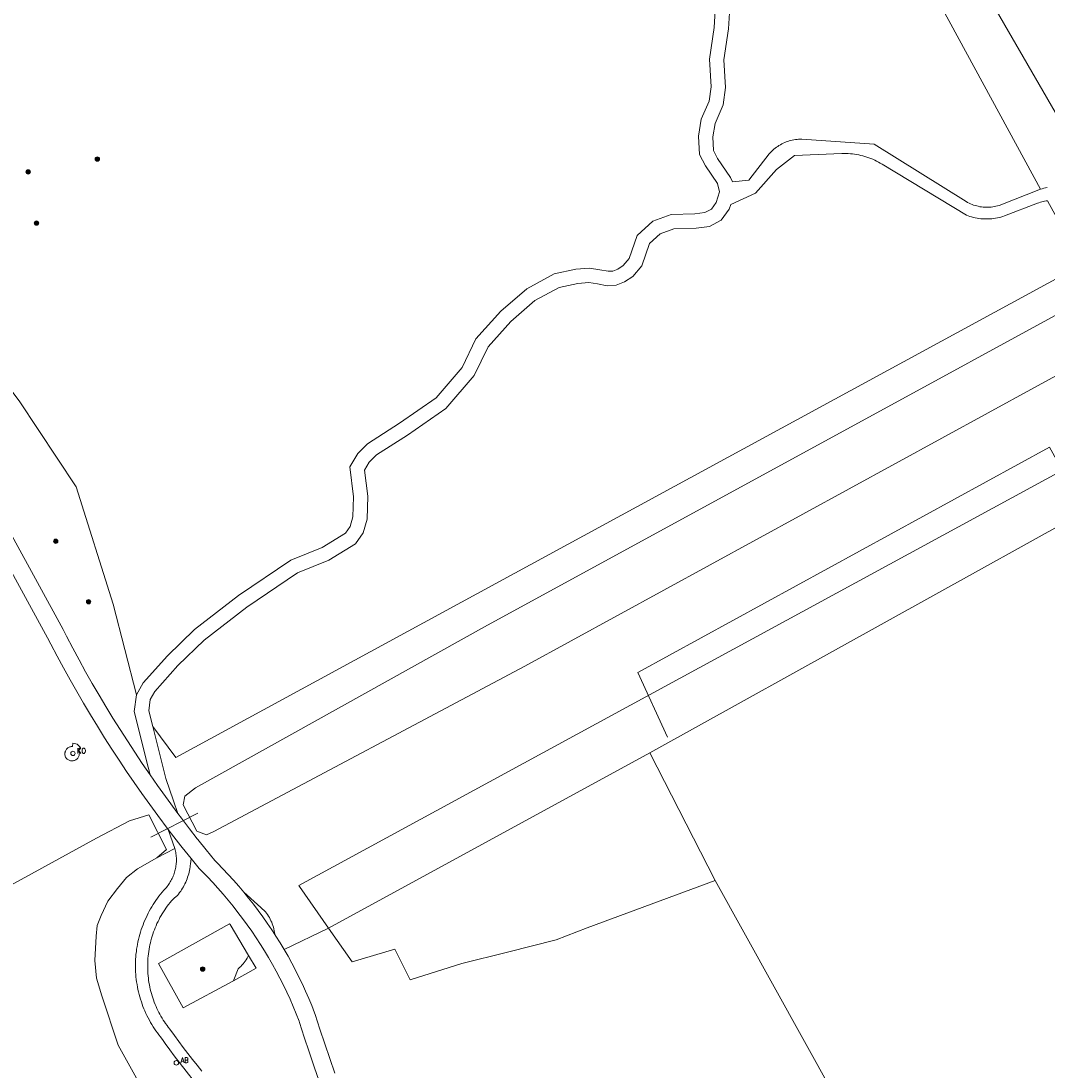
# Model space of a CAD drawing. Header units: metres. Extents: x 138165 to 154469, y 480134 to 494189.
# Tile 129 of 256: x 147314 to 147430, y 483485 to 483604. Entities that reach past the tile are written whole.
import ezdxf

# ---------------------------------------------------------------- set-up
doc = ezdxf.new("R2010")
doc.units = ezdxf.units.M
doc.header["$LTSCALE"] = 0.001
doc.header["$MEASUREMENT"] = 0
for name, color, linetype, lineweight in [('TOP-L-duiker', 7, 'Continuous', 0), ('TOP-L-terrein schutting raster hek leuning', 7, 'Continuous', 0), ('TOP-L-topo objecten punt', 7, 'Continuous', 0), ('TOP-L-topo objecten vlak', 7, 'Continuous', 0)]:
    doc.layers.add(name, color=color, linetype=linetype, lineweight=lineweight)
doc.styles.add('Style-STANDARD', font='STANDARD.shx')

# ---------------------------------------------------------------- blocks, each defined once
blk = doc.blocks.new('24')
at = {"layer": 'TOP-L-topo objecten punt', "color": 7, "linetype": 'Continuous', "lineweight": 0}
for radius in [0.025, 0.0182, 0.0115, 0.005]:
    blk.add_circle((0, 0), radius, dxfattribs=at)
blk = doc.blocks.new('31')
at = {"layer": 'TOP-L-topo objecten punt', "color": 7, "linetype": 'Continuous', "lineweight": 0}
blk.add_circle((0, 0), 0.025, dxfattribs=at)
at = {"layer": 'TOP-L-topo objecten punt', "color": 7, "linetype": 'Continuous', "lineweight": 0, "style": 'Style-STANDARD'}
blk.add_text('KO', height=0.06, dxfattribs=at).set_placement((0.0483, 0))
blk = doc.blocks.new('11')
at = {"layer": 'TOP-L-topo objecten punt', "color": 7, "linetype": 'Continuous', "lineweight": 0}
blk.add_circle((0, 0), 0.025, dxfattribs=at)
at = {"layer": 'TOP-L-topo objecten punt', "color": 7, "linetype": 'Continuous', "lineweight": 0, "style": 'Style-STANDARD'}
blk.add_text('AB', height=0.06, dxfattribs=at).set_placement((0.0483, 0))

msp = doc.modelspace()

# ---------------------------------------------------------------- linework, layer by layer
at = {"layer": 'TOP-L-duiker', "flags": 128}
msp.add_lwpolyline([(147328.49, 483511.21), (147333.85, 483513.96)], dxfattribs=at)
at = {"layer": 'TOP-L-terrein schutting raster hek leuning', "flags": 128}
for points in [[(147401.16, 483677.92), (147398.89, 483676.68), (147387.28, 483670.33), (147389.37, 483666.54), (147390.01, 483665.48), (147408.2, 483633.87), (147436.29, 483585.27), (147438.52, 483581.45), (147480, 483603.54), (147482.66, 483604.99), (147508.22, 483618.7), (147465.89, 483698.82), (147459.88, 483709.83), (147453.96, 483706.78), (147401.16, 483677.92)], [(147591.87, 483100), (147655.6, 483134.91), (147676.27, 483146.66), (147716.75, 483170.88), (147621.52, 483343.55), (147618.38, 483344.7), (147615.61, 483349.35), (147612.99, 483350.8), (147503.28, 483550.58), (147465.99, 483534.29), (147442.43, 483534.47), (147430.76, 483555.6), (147383.91, 483529.97), (147387.3, 483522.6)]]:
    msp.add_lwpolyline(points, dxfattribs=at)
at = {"layer": 'TOP-L-topo objecten vlak', "flags": 128}
for points in [[(147402.47, 483632.4), (147403.64, 483633.02), (147429.73, 483584.94)], [(147392.75, 483605.95), (147392.6, 483603.36), (147392.09, 483599.75), (147392.25, 483596.6), (147392.03, 483594.97), (147391.14, 483592.9), (147390.82, 483590.99), (147390.92, 483588.91), (147391.6, 483587.59), (147392.97, 483585.6), (147393.2, 483584.64), (147392.82, 483583.42), (147392.29, 483582.68), (147391.55, 483582.28), (147390.41, 483582.14), (147387.7, 483582.06), (147385.61, 483581.3), (147383.85, 483579.68), (147382.94, 483577.06), (147382.24, 483576.26), (147381.65, 483575.86), (147381.09, 483575.64), (147380.54, 483575.61), (147379.59, 483575.79), (147378.42, 483575.98), (147376.85, 483575.84), (147374.41, 483575.32), (147371.28, 483573.63), (147368.32, 483571.07), (147365.5, 483567.92), (147363.91, 483564.66), (147360.96, 483561.2), (147356.79, 483558.32), (147353.16, 483555.98), (147352.07, 483554.89), (147351.14, 483553.35), (147351.57, 483549.94), (147351.49, 483547.66), (147351.17, 483546.56), (147350.65, 483545.8), (147348.01, 483544.19), (147344.42, 483542.75), (147338.46, 483538.72), (147333.48, 483534.86), (147330.41, 483531.87), (147327.64, 483528.77), (147326.87, 483527.41)], [(147429.73, 483584.94), (147425.02, 483583.11), (147424.85, 483583.06), (147424.67, 483583.02), (147424.49, 483582.98), (147424.31, 483582.95), (147424.12, 483582.92), (147423.94, 483582.9), (147423.76, 483582.9), (147423.57, 483582.89), (147423.39, 483582.9), (147423.2, 483582.91), (147423.02, 483582.93), (147422.84, 483582.96), (147422.66, 483583), (147422.48, 483583.04), (147422.3, 483583.09), (147422.12, 483583.15), (147421.95, 483583.21), (147421.78, 483583.29), (147421.61, 483583.36), (147421.45, 483583.45), (147421.29, 483583.54), (147410.8, 483590.07), (147402.58, 483590.64), (147402.39, 483590.64), (147402.21, 483590.63), (147402.03, 483590.61), (147401.85, 483590.59), (147401.67, 483590.57), (147401.49, 483590.53), (147401.32, 483590.49), (147401.14, 483590.44), (147400.97, 483590.39), (147400.8, 483590.33), (147400.63, 483590.26), (147400.46, 483590.18), (147400.3, 483590.1), (147400.14, 483590.01), (147399.98, 483589.92), (147399.83, 483589.82), (147399.68, 483589.72), (147399.54, 483589.61), (147399.39, 483589.49), (147399.26, 483589.37), (147399.13, 483589.24), (147399, 483589.11), (147398.88, 483588.97), (147396.53, 483585.99), (147394.68, 483585.78), (147394.48, 483586.27), (147393, 483588.43), (147392.53, 483589.34), (147392.46, 483590.89), (147392.72, 483592.44), (147393.62, 483594.53), (147393.88, 483596.54), (147393.72, 483599.67), (147394.23, 483603.19), (147394.37, 483605.62)], [(147326.87, 483527.41), (147324.23, 483537.73), (147320, 483551.08), (147313.53, 483560.86), (147304.68, 483572.49), (147304.95, 483576.69), (147302.67, 483582.42), (147301.3, 483584.5), (147300.14, 483586.54), (147299.7, 483588.31), (147300.72, 483590.17), (147301.16, 483591.94), (147301.12, 483593.49), (147300.5, 483594.95), (147299.53, 483596.01), (147298.24, 483596.72), (147297.79, 483597.77)], [(147476.87, 483595.38), (147366.48, 483535.16), (147333.6, 483516.85), (147332.36, 483515.87), (147332.17, 483514.91), (147333.74, 483511.89), (147334.82, 483511.49), (147335.68, 483511.86), (147371.06, 483530.66), (147444.87, 483571.03), (147461.49, 483539.22), (147496.8, 483558.84), (147478.46, 483588.55), (147479.92, 483589.83), (147479.77, 483590.09)], [(147328.41, 483518.32), (147327.52, 483519.62), (147326.67, 483520.89), (147325.83, 483522.17), (147325, 483523.47), (147324.19, 483524.77), (147323.39, 483526.08), (147322.61, 483527.39), (147321.84, 483528.72), (147321.08, 483530.05), (147320.34, 483531.39), (147319.61, 483532.74), (147318.9, 483534.09), (147318.51, 483534.84), (147292.42, 483582.58), (147291.81, 483583.66), (147291.19, 483584.73), (147290.55, 483585.8), (147289.9, 483586.85), (147289.23, 483587.9), (147288.56, 483588.94), (147287.86, 483589.97), (147287.16, 483590.99), (147286.08, 483592.51)], [(147328.71, 483523.83), (147328.27, 483525.59), (147328.44, 483526.88), (147328.97, 483527.81), (147331.59, 483530.75), (147334.55, 483533.63), (147339.41, 483537.4), (147345.19, 483541.3), (147348.74, 483542.72), (147351.8, 483544.59), (147352.66, 483545.85), (147353.12, 483547.41), (147353.2, 483550.02), (147352.83, 483552.99), (147353.36, 483553.88), (147354.19, 483554.71), (147357.7, 483556.97), (147362.06, 483559.98), (147365.29, 483563.76), (147366.87, 483567.01), (147369.46, 483569.9), (147372.21, 483572.28), (147374.98, 483573.77), (147377.1, 483574.22), (147378.36, 483574.34), (147379.31, 483574.18), (147380.43, 483573.97), (147381.44, 483574.03), (147382.4, 483574.41), (147383.33, 483575.03), (147384.38, 483576.23), (147385.26, 483578.76), (147386.47, 483579.88), (147388.01, 483580.44), (147390.54, 483580.52), (147392.06, 483580.7), (147393.39, 483581.42), (147394.3, 483582.68), (147394.49, 483583.19), (147397.3, 483584.48), (147399.71, 483587.18), (147401.76, 483588.77), (147407.15, 483589.01), (147407.39, 483589.01), (147407.63, 483589.01), (147407.87, 483589.01), (147408.11, 483588.99), (147408.35, 483588.97), (147408.58, 483588.94), (147408.82, 483588.9), (147409.06, 483588.85), (147409.29, 483588.8), (147409.52, 483588.74), (147409.76, 483588.68), (147409.98, 483588.61), (147410.21, 483588.53), (147410.44, 483588.44), (147410.66, 483588.35), (147410.88, 483588.25), (147411.09, 483588.14), (147411.3, 483588.03), (147411.51, 483587.91), (147411.72, 483587.78), (147421.3, 483581.99), (147421.5, 483581.91), (147421.7, 483581.85), (147421.9, 483581.79), (147422.11, 483581.73), (147422.31, 483581.69), (147422.52, 483581.65), (147422.73, 483581.62), (147422.94, 483581.59), (147423.15, 483581.57), (147423.36, 483581.56), (147423.57, 483581.56), (147423.78, 483581.56), (147423.99, 483581.57), (147424.2, 483581.59), (147424.41, 483581.62), (147424.62, 483581.65), (147424.83, 483581.69), (147425.04, 483581.73), (147425.24, 483581.78), (147425.44, 483581.84), (147425.64, 483581.91), (147429.4, 483583.35), (147429.56, 483583.41), (147429.72, 483583.46), (147429.88, 483583.51), (147430.05, 483583.54), (147430.21, 483583.58), (147430.38, 483583.61), (147430.55, 483583.63)], [(147430.51, 483585.14), (147430.31, 483585.1), (147430.11, 483585.05), (147429.92, 483585), (147429.73, 483584.94)], [(147430.55, 483583.63), (147434.5, 483576.38), (147331.36, 483520.3), (147328.71, 483523.83)], [(147290.65, 483581.66), (147316.74, 483533.91), (147317.12, 483533.17), (147317.84, 483531.82), (147318.57, 483530.47), (147319.31, 483529.13), (147320.07, 483527.79), (147320.83, 483526.47), (147321.62, 483525.15), (147322.42, 483523.84), (147323.23, 483522.54), (147324.05, 483521.25), (147324.89, 483519.97), (147325.74, 483518.7), (147326.61, 483517.43), (147327.49, 483516.18), (147328.38, 483514.93), (147329.28, 483513.69), (147330.49, 483512.08)], [(147511.58, 483541.04), (147505.76, 483551.17), (147461.52, 483527.22), (147444.26, 483559.49), (147345.35, 483505.71), (147345.43, 483505.6), (147348.73, 483500.87)], [(147385.28, 483520.83), (147438.62, 483550.4), (147459.07, 483511.9), (147511.58, 483541.04)], [(147326.87, 483527.41), (147326.61, 483525.51), (147328.19, 483519.18), (147328.41, 483518.32)], [(147331.58, 483513.92), (147331.08, 483515.34), (147330.19, 483517.89), (147328.71, 483523.83)], [(147320.5, 483521.44), (147320.1, 483521.8), (147319.61, 483521.91), (147319.57, 483521.55), (147319.43, 483521.52), (147319.35, 483521.51), (147319.28, 483521.48), (147319.21, 483521.46), (147319.14, 483521.42), (147319.07, 483521.38), (147319.01, 483521.33), (147318.95, 483521.28), (147318.9, 483521.22), (147318.86, 483521.16), (147318.82, 483521.09), (147318.79, 483521.02), (147318.76, 483520.95), (147318.74, 483520.87), (147318.73, 483520.8), (147318.72, 483520.72), (147318.72, 483520.64), (147318.73, 483520.57), (147318.75, 483520.49), (147318.77, 483520.41), (147318.8, 483520.34), (147318.84, 483520.28), (147318.88, 483520.21), (147318.93, 483520.15), (147318.99, 483520.1), (147319.05, 483520.05), (147319.12, 483520.01), (147319.19, 483519.97), (147319.27, 483519.95), (147319.34, 483519.92), (147319.42, 483519.91), (147319.5, 483519.9), (147319.58, 483519.9), (147319.65, 483519.91), (147319.73, 483519.93), (147319.81, 483519.95), (147319.88, 483519.98), (147319.95, 483520.02), (147320.02, 483520.06), (147320.08, 483520.11), (147320.14, 483520.16), (147320.19, 483520.22), (147320.23, 483520.28), (147320.27, 483520.35), (147320.31, 483520.42), (147320.33, 483520.5), (147320.35, 483520.58), (147320.36, 483520.65), (147320.37, 483520.73), (147320.36, 483520.81), (147320.35, 483520.89), (147320.34, 483520.97), (147320.31, 483521.04), (147320.21, 483521.19), (147320.5, 483521.44)], [(147385.28, 483520.83), (147348.73, 483500.87)], [(147392.71, 483506.28), (147385.28, 483520.83)], [(147331.58, 483513.92), (147330.15, 483515.85), (147329.26, 483517.1), (147328.41, 483518.32)], [(147329.2, 483508.85), (147330.27, 483509.82), (147328.28, 483513.76), (147326.08, 483513.06), (147322.32, 483511.1), (147302.01, 483500), (147300.29, 483499.06)], [(147339.09, 483504.95), (147339.07, 483504.97), (147338.5, 483505.65), (147337.91, 483506.32), (147337.31, 483506.98), (147336.7, 483507.63), (147336.08, 483508.27), (147335.77, 483508.58), (147334.8, 483509.76), (147333.85, 483510.96), (147333.79, 483511.04), (147332.9, 483512.17), (147331.98, 483513.39), (147331.58, 483513.92)], [(147330.49, 483512.08), (147331.24, 483509.93)], [(147330.49, 483512.08), (147331.13, 483511.25), (147331.93, 483510.22), (147332.07, 483510.04), (147333.08, 483508.78)], [(147331.24, 483509.93), (147331.28, 483509.78), (147331.32, 483509.62), (147331.34, 483509.47), (147331.36, 483509.33), (147331.39, 483509.17), (147331.4, 483509.01), (147331.41, 483508.88), (147331.41, 483508.72), (147331.41, 483508.56), (147331.41, 483508.4), (147331.4, 483508.24), (147331.38, 483508.1), (147331.36, 483507.95), (147331.34, 483507.81), (147331.31, 483507.66), (147331.28, 483507.52), (147331.24, 483507.37), (147331.2, 483507.22), (147331.15, 483507.07), (147331.11, 483506.93), (147331.05, 483506.79), (147330.99, 483506.66), (147330.93, 483506.52), (147330.86, 483506.39), (147330.79, 483506.25), (147330.71, 483506.12), (147330.64, 483506), (147330.55, 483505.87), (147330.46, 483505.74), (147330.36, 483505.61), (147330.27, 483505.51), (147330.17, 483505.39), (147329.98, 483505.17), (147329.79, 483504.95), (147329.6, 483504.73), (147329.42, 483504.5), (147329.25, 483504.27), (147329.08, 483504.03), (147328.92, 483503.79), (147328.76, 483503.55), (147328.61, 483503.3), (147328.46, 483503.05), (147328.32, 483502.79), (147328.2, 483502.57), (147328.07, 483502.31), (147327.95, 483502.05), (147327.83, 483501.78), (147327.71, 483501.51), (147327.61, 483501.24), (147327.51, 483500.97), (147327.41, 483500.7), (147327.32, 483500.42), (147327.24, 483500.14), (147327.17, 483499.86), (147327.1, 483499.58), (147327.03, 483499.3), (147326.97, 483499.01), (147326.93, 483498.76), (147326.88, 483498.47), (147326.85, 483498.18), (147326.81, 483497.9), (147326.79, 483497.61), (147326.77, 483497.32), (147326.76, 483497.03), (147326.75, 483496.74), (147326.75, 483496.45), (147326.76, 483496.19), (147326.77, 483495.9), (147326.79, 483495.61), (147326.81, 483495.32), (147326.84, 483495.03), (147326.88, 483494.75), (147326.93, 483494.46), (147326.98, 483494.17), (147327.03, 483493.89), (147327.1, 483493.61), (147327.17, 483493.33), (147327.24, 483493.04), (147327.33, 483492.77), (147327.42, 483492.49), (147327.51, 483492.22), (147327.6, 483491.97), (147327.7, 483491.7), (147327.82, 483491.44), (147327.94, 483491.17), (147328.06, 483490.91), (147328.19, 483490.65), (147328.33, 483490.39), (147328.47, 483490.14), (147328.61, 483489.89), (147328.77, 483489.64), (147328.92, 483489.4), (147329.07, 483489.19), (147329.24, 483488.95), (147329.41, 483488.72), (147329.59, 483488.49), (147329.89, 483488.08), (147330.14, 483487.73), (147330.65, 483487.03), (147331.16, 483486.35), (147334.83, 483481.62)], [(147329.2, 483508.85), (147331.24, 483509.93)], [(147329.68, 483478.76), (147324.8, 483487.57), (147322.91, 483493.16), (147322.32, 483495.16), (147322.12, 483497.17), (147322.26, 483499.96), (147322.41, 483501.16), (147322.83, 483502.31), (147323.61, 483503.93), (147324.72, 483505.37), (147325.74, 483506.63), (147326.98, 483507.61), (147329.2, 483508.85)], [(147334.29, 483484.59), (147333.76, 483485.26), (147333.23, 483485.92), (147332.71, 483486.6), (147332.19, 483487.28), (147331.68, 483487.96), (147331.18, 483488.64), (147330.65, 483489.38), (147330.48, 483489.59), (147330.34, 483489.79), (147330.18, 483490.01), (147330.04, 483490.21), (147329.91, 483490.41), (147329.78, 483490.62), (147329.65, 483490.85), (147329.53, 483491.07), (147329.42, 483491.28), (147329.31, 483491.5), (147329.2, 483491.72), (147329.09, 483491.97), (147329, 483492.19), (147328.89, 483492.44), (147328.8, 483492.7), (147328.72, 483492.93), (147328.65, 483493.16), (147328.57, 483493.42), (147328.51, 483493.66), (147328.44, 483493.92), (147328.39, 483494.16), (147328.33, 483494.42), (147328.29, 483494.69), (147328.25, 483494.93), (147328.22, 483495.17), (147328.19, 483495.45), (147328.17, 483495.72), (147328.15, 483495.96), (147328.14, 483496.2), (147328.14, 483496.47), (147328.14, 483496.72), (147328.14, 483496.96), (147328.15, 483497.2), (147328.17, 483497.44), (147328.19, 483497.68), (147328.22, 483497.96), (147328.26, 483498.2), (147328.3, 483498.47), (147328.35, 483498.73), (147328.39, 483498.97), (147328.45, 483499.21), (147328.51, 483499.44), (147328.58, 483499.71), (147328.65, 483499.94), (147328.73, 483500.2), (147328.81, 483500.43), (147328.91, 483500.68), (147328.99, 483500.91), (147329.09, 483501.13), (147329.2, 483501.38), (147329.32, 483501.63), (147329.43, 483501.84), (147329.54, 483502.06), (147329.68, 483502.3), (147329.8, 483502.51), (147329.93, 483502.71), (147330.08, 483502.94), (147330.21, 483503.14), (147330.37, 483503.36), (147330.52, 483503.56), (147330.69, 483503.77), (147330.84, 483503.96), (147331.21, 483504.31), (147331.53, 483504.59), (147331.65, 483504.74), (147331.78, 483504.91), (147331.9, 483505.07), (147332, 483505.22), (147332.1, 483505.4), (147332.21, 483505.57), (147332.3, 483505.75), (147332.38, 483505.91), (147332.47, 483506.1), (147332.55, 483506.28), (147332.62, 483506.47), (147332.69, 483506.67), (147332.75, 483506.86), (147332.81, 483507.06), (147332.85, 483507.23), (147332.89, 483507.43), (147332.93, 483507.63), (147332.96, 483507.83), (147332.97, 483507.9), (147332.98, 483508.01), (147333, 483508.14), (147333.08, 483508.78)], [(147333.08, 483508.78), (147333.99, 483507.65), (147334.3, 483507.34), (147334.93, 483506.71), (147335.54, 483506.06), (147336.14, 483505.4), (147336.72, 483504.73), (147337.3, 483504.05), (147337.86, 483503.36), (147338.41, 483502.66), (147338.94, 483501.95), (147339.47, 483501.23), (147339.98, 483500.51), (147340.48, 483499.77), (147340.96, 483499.02), (147341.43, 483498.27), (147341.89, 483497.51), (147342.33, 483496.73), (147342.76, 483495.96), (147343.18, 483495.17), (147343.58, 483494.37), (147343.97, 483493.57), (147344.34, 483492.77), (147344.7, 483491.95), (147345.04, 483491.13), (147345.37, 483490.3), (147345.42, 483490.13), (147345.96, 483488.45), (147346.51, 483486.78), (147347.08, 483485.1), (147347.66, 483483.44)], [(147348.73, 483500.87), (147351.4, 483497.05), (147356.26, 483498.46), (147358.02, 483494.97), (147363.89, 483496.86), (147369.09, 483498.15), (147374.61, 483499.54), (147378.17, 483500.9), (147392.71, 483506.28)], [(147479.98, 483348.99), (147392.71, 483506.28)], [(147342.61, 483500.13), (147342.61, 483500.19), (147342.58, 483500.39), (147342.54, 483500.58), (147342.5, 483500.78), (147342.45, 483500.97), (147342.39, 483501.16), (147342.32, 483501.34), (147342.25, 483501.53), (147342.17, 483501.71), (147342.08, 483501.89), (147341.99, 483502.07), (147341.89, 483502.24), (147341.78, 483502.41), (147341.67, 483502.57), (147341.55, 483502.73), (147341.03, 483503.2), (147339.09, 483504.95)], [(147342.61, 483500.13), (147342.25, 483500.69), (147341.75, 483501.43), (147341.24, 483502.16), (147340.72, 483502.88), (147340.18, 483503.59), (147339.63, 483504.28), (147339.09, 483504.95)], [(147339.61, 483497.76), (147337.52, 483501.29), (147337.47, 483501.36), (147329.37, 483496.84), (147332.16, 483491.81), (147337.83, 483494.82), (147337.91, 483494.87)], [(147348.73, 483500.87), (147343.67, 483498.43)], [(147343.67, 483498.43), (147343.21, 483499.19), (147342.74, 483499.95), (147342.61, 483500.13)], [(147349.43, 483484.36), (147348.85, 483486.03), (147348.29, 483487.7), (147347.73, 483489.37), (147347.2, 483491.05), (147347.14, 483491.22), (147346.82, 483492.05), (147346.47, 483492.87), (147346.11, 483493.69), (147345.74, 483494.49), (147345.35, 483495.3), (147344.95, 483496.09), (147344.54, 483496.88), (147344.11, 483497.66), (147343.67, 483498.43)], [(147339.61, 483497.76), (147339.54, 483497.62), (147339.45, 483497.45), (147339.34, 483497.28), (147339.23, 483497.12), (147339.12, 483496.96), (147338.99, 483496.8), (147338.87, 483496.65), (147338.73, 483496.51), (147338.59, 483496.37), (147338.45, 483496.23), (147337.96, 483494.98), (147337.91, 483494.87)], [(147337.91, 483494.87), (147340.47, 483496.31), (147339.61, 483497.76)]]:
    msp.add_lwpolyline(points, dxfattribs=at)

# ---------------------------------------------------------------- block references
at = {"layer": 'TOP-L-topo objecten punt', "xscale": 10, "yscale": 10, "zscale": 10}
for name, p in [('24', (147322.41, 483588.38)), ('24', (147314.54, 483586.92)), ('24', (147315.49, 483581.09)), ('24', (147317.68, 483544.89)), ('24', (147321.42, 483538.01)), ('31', (147319.63, 483520.75)), ('24', (147334.4, 483496.21)), ('11', (147331.4, 483485.54))]:
    msp.add_blockref(name, p, dxfattribs=at)

doc.saveas('drawing.dxf')
